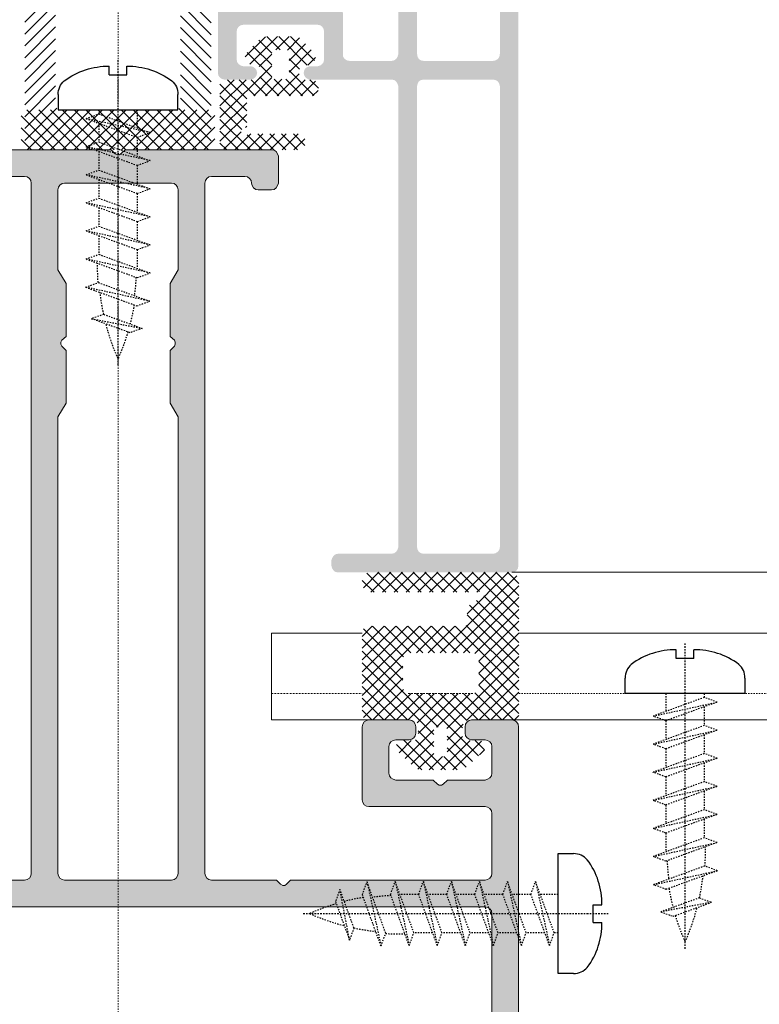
# Model space of a CAD drawing. Header units: millimetres. Extents: x -158258 to 126254, y -16359 to 60195.
# Tile 132 of 173: x -137671 to -137616, y 20852 to 20926. Entities that reach past the tile are written whole.
import ezdxf

# ---------------------------------------------------------------- set-up
doc = ezdxf.new("R2010")
doc.units = ezdxf.units.MM
doc.header["$LTSCALE"] = 0.1
doc.header["$MEASUREMENT"] = 0
doc.linetypes.add('CENTER', pattern=[2, 1.25, -0.25, 0.25, -0.25])
doc.linetypes.add('HIDDEN', pattern=[0.375, 0.25, -0.125])
for name, color, linetype, lineweight in [('01. Aluminium (Main Structure)', 6, 'Continuous', 5), ('2_Centerline', 1, 'CENTER', 15), ('3_Hatch', 8, 'Continuous', 0)]:
    doc.layers.add(name, color=color, linetype=linetype, lineweight=lineweight)
doc.layers.add('CENTER LINE', color=8, linetype='CENTER')
doc.layers.add('HARDWARES', color=7, linetype='Continuous')
pattern_1 = [(45, (-26191.75418318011, -14950.54475466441), (-0.4419417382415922, 0.4419417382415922), []), (135, (-26191.75418318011, -14950.54475466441), (-0.4419417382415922, -0.4419417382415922), [])]

# ---------------------------------------------------------------- blocks, each defined once
blk = doc.blocks.new('A$C23054C9A')
at = {"layer": '3_Hatch'}
h = blk.add_hatch(color=256, dxfattribs=at)
h.dxf.hatch_style = 1
h.paths.add_polyline_path([(10.36235835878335, 60.5273725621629), (10.36235835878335, 25.99274578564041), (10.32502586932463, 25.82786062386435), (10.21613944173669, 25.645346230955), (10.03258803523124, 25.53542278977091), (9.850073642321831, 25.51675654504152), (4.654635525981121, 25.51675654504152), (4.453454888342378, 25.53542278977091), (4.289606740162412, 25.645346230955), (4.197312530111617, 25.82786062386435), (4.16101705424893, 25.99274578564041), (4.16101705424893, 60.5273725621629), (4.197312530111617, 60.71092396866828), (4.289606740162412, 60.87477211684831), (4.453454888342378, 60.98469555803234), (4.654635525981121, 61.02202804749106), (9.850073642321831, 61.02202804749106), (10.03258803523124, 60.98469555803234), (10.21613944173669, 60.87477211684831), (10.32502586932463, 60.71092396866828)], flags=16)
h.paths.add_polyline_path([(4.16101705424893, 5.890237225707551), (4.106055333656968, 6.091417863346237), (3.996131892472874, 6.256303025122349), (3.84991297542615, 6.366226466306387), (3.648732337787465, 6.402521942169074), (3.246371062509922, 6.402521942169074), (3.063856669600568, 6.366226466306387), (2.898971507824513, 6.256303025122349), (2.789048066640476, 6.091417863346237), (2.752752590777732, 5.890237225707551), (2.752752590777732, 1.902919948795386), (2.69779087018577, 1.701739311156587), (2.587867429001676, 1.536854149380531), (2.441648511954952, 1.426930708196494), (2.240467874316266, 1.408264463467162), (-4.454491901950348, 1.408264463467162), (-4.637006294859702, 1.426930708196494), (-4.801891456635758, 1.536854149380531), (-4.911814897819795, 1.701739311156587), (-4.948110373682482, 1.902919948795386), (-4.948110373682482, 19.49896664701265), (-4.911814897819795, 19.70014728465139), (-4.801891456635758, 19.84636620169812), (-4.637006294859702, 19.95628964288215), (-4.454491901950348, 20.01125136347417), (-1.893068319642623, 20.01125136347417), (-1.710553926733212, 20.04754683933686), (-1.545668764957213, 20.15747028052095), (-1.435745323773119, 20.32235544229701), (-1.399449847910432, 20.50486983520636), (-1.399449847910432, 23.59620736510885), (-1.380783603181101, 23.7973880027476), (-1.271897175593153, 23.96227316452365), (-1.088345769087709, 24.07219660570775), (-0.88716513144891, 24.10849208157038), (2.240467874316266, 24.10849208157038), (2.441648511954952, 24.07219660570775), (2.587867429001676, 23.96227316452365), (2.69779087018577, 23.7973880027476), (2.752752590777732, 23.59620736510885), (2.752752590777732, 19.60889008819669), (2.789048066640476, 19.40770945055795), (2.898971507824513, 19.26149053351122), (3.063856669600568, 19.15156709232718), (3.246371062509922, 19.11527161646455), (3.648732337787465, 19.11527161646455), (3.84991297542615, 19.15156709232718), (3.996131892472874, 19.26149053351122), (4.106055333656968, 19.40770945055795), (4.16101705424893, 19.60889008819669), (4.16101705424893, 23.59620736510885), (4.197312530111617, 23.7973880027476), (4.289606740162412, 23.96227316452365), (4.453454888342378, 24.07219660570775), (4.654635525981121, 24.10849208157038), (9.850073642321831, 24.10849208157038), (10.03258803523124, 24.07219660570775), (10.21613944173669, 23.96227316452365), (10.32502586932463, 23.7973880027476), (10.36235835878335, 23.59620736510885), (10.36235835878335, 1.902919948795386), (10.32502586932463, 1.701739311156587), (10.21613944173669, 1.536854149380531), (10.03258803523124, 1.426930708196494), (9.850073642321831, 1.408264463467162), (4.654635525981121, 1.408264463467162), (4.453454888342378, 1.426930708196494), (4.289606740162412, 1.536854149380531), (4.197312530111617, 1.701739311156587), (4.16101705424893, 1.902919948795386)], flags=16)
h.paths.add_polyline_path([(-6.045270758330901, 4.536934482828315), (-6.35637483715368, 4.225830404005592), (-6.35637483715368, 1.902919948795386), (-6.3937073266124, 1.701739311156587), (-6.502593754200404, 1.536854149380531), (-6.667478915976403, 1.426930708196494), (-6.868659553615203, 1.408264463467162), (-9.246531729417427, 1.408264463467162), (-9.447712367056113, 1.426930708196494), (-9.593931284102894, 1.536854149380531), (-9.70385472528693, 1.701739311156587), (-9.75881644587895, 1.902919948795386), (-9.75881644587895, 2.506461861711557), (-9.795111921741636, 2.688976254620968), (-9.905035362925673, 2.853861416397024), (-10.06992052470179, 2.963784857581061), (-10.25243491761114, 3.000080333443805), (-10.45361555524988, 2.963784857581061), (-10.61850071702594, 2.853861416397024), (-10.72842415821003, 2.688976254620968), (-10.76471963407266, 2.506461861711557), (-10.76471963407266, 0.493618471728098), (-10.72842415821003, 0.3111040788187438), (-10.61850071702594, 0.1462189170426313), (-10.45361555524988, 0.03629547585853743), (-10.25243491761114, -4.035882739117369e-12), (10.25243491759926, -4.035882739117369e-12), (10.453615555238, -0.05496172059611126), (10.59983447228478, -0.1648851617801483), (10.70975791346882, -0.3111040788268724), (10.76471963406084, -0.512284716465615), (10.76471963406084, -1.518187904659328), (10.80101510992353, -1.700702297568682), (10.89227230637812, -1.865587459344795), (11.05715746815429, -1.975510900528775), (11.25833810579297, -1.99314013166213), (11.44085249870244, -1.975510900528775), (11.6057376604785, -1.865587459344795), (11.71566110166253, -1.700702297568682), (11.75195657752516, -1.518187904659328), (11.75195657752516, 61.91800779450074), (11.71566110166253, 62.11918843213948), (11.6057376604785, 62.28407359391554), (11.44085249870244, 62.39296002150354), (11.25833810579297, 62.41162626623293), (-1.746849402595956, 62.41162626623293), (-1.948030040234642, 62.39296002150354), (-2.094248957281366, 62.28407359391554), (-2.20417239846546, 62.11918843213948), (-2.259134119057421, 61.91800779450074), (-2.259134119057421, 61.5156465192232), (-2.20417239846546, 61.3507613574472), (-2.094248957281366, 61.16824696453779), (-1.948030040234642, 61.05832352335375), (-1.746849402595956, 61.02202804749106), (2.240467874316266, 61.02202804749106), (2.441648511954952, 60.98469555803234), (2.587867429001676, 60.87477211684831), (2.69779087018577, 60.71092396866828), (2.752752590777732, 60.5273725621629), (2.752752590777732, 25.99274578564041), (2.69779087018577, 25.82786062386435), (2.587867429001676, 25.645346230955), (2.441648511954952, 25.53542278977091), (2.240467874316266, 25.51675654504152), (-3.832283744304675, 25.51675654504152), (-3.997168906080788, 25.48046106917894), (-4.088426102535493, 25.42549934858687), (-4.179683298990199, 25.37053762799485), (-4.23464501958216, 25.29794667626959), (-4.289606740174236, 25.22431871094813), (-4.308272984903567, 25.13306151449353), (-4.325902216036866, 25.05943354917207), (-4.325902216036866, 24.96817635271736), (-4.308272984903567, 24.87691915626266), (-4.289606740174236, 24.78566195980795), (-4.23464501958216, 24.7120339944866), (-4.179683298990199, 24.63944304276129), (-4.088426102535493, 24.58448132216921), (-3.997168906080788, 24.54818584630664), (-3.88724546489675, 24.51085335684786), (-3.302369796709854, 24.51085335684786), (-3.101189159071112, 24.4558916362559), (-2.953933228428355, 24.34700520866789), (-2.84504680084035, 24.19974927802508), (-2.807714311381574, 23.99856864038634), (-2.807714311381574, 21.9141713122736), (-2.84504680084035, 21.71299067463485), (-2.953933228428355, 21.5481055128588), (-3.101189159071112, 21.43818207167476), (-3.302369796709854, 21.40188659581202), (-8.86283669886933, 21.40188659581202), (-9.045351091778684, 21.43818207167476), (-9.21023625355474, 21.5481055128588), (-9.320159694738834, 21.71299067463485), (-9.356455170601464, 21.9141713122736), (-9.356455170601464, 23.99856864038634), (-9.320159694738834, 24.19974927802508), (-9.21023625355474, 24.34700520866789), (-9.045351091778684, 24.4558916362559), (-8.86283669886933, 24.51085335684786), (-8.331885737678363, 24.51085335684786), (-8.130705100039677, 24.54818584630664), (-7.984486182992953, 24.65707227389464), (-7.874562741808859, 24.80432820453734), (-7.819601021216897, 25.00550884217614), (-7.874562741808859, 25.20668947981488), (-7.984486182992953, 25.35290839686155), (-8.130705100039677, 25.46283183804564), (-8.331885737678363, 25.51675654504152), (-10.25243491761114, 25.51675654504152), (-10.45361555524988, 25.46283183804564), (-10.61850071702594, 25.35290839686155), (-10.72842415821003, 25.20668947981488), (-10.76471963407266, 25.00550884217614), (-10.76471963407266, 17.9081877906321), (-10.72842415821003, 17.70700715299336), (-10.61850071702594, 17.54212199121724), (-10.45361555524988, 17.43219855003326), (-10.25243491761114, 17.39590307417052), (-9.868739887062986, 17.39590307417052), (-9.667559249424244, 17.43219855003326), (-9.48504485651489, 17.54212199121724), (-9.41141689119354, 17.70700715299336), (-9.356455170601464, 17.9081877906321), (-9.356455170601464, 19.49896664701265), (-9.320159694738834, 19.70014728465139), (-9.21023625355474, 19.84636620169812), (-9.045351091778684, 19.95628964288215), (-8.86283669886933, 20.01125136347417), (-6.868659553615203, 20.01125136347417), (-6.667478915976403, 19.95628964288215), (-6.502593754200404, 19.84636620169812), (-6.3937073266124, 19.70014728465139), (-6.35637483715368, 19.49896664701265), (-6.35637483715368, 10.24362030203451), (-6.3937073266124, 10.06110590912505), (-6.502593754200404, 9.896220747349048), (-6.667478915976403, 9.786297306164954), (-6.868659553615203, 9.731335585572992), (-8.86283669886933, 9.731335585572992), (-9.045351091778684, 9.786297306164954), (-9.21023625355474, 9.896220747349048), (-9.320159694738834, 10.06110590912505), (-9.356455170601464, 10.24362030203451), (-9.356455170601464, 11.30448521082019), (-9.41141689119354, 11.4869996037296), (-9.48504485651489, 11.65188476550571), (-9.667559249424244, 11.76180820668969), (-9.868739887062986, 11.79810368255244), (-10.25243491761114, 11.79810368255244), (-10.45361555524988, 11.76180820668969), (-10.61850071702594, 11.65188476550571), (-10.72842415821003, 11.4869996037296), (-10.76471963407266, 11.30448521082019), (-10.76471963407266, 6.987397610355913), (-10.74709040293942, 6.859844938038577), (-10.70975791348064, 6.768587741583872), (-10.65479619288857, 6.694959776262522), (-10.59983447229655, 6.639998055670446), (-10.54590976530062, 6.585036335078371), (-10.47228179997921, 6.548740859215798), (-10.39865383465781, 6.512445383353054), (-10.32606288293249, 6.493779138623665), (-10.25243491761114, 6.493779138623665), (-10.16117772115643, 6.493779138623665), (-10.08858676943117, 6.530074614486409), (-10.01495880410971, 6.567407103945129), (-9.941330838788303, 6.603702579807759), (-9.887406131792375, 6.676293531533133), (-9.8324444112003, 6.74992149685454), (-9.75881644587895, 6.987397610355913), (-9.75881644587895, 7.590939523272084), (-9.70385472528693, 7.792120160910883), (-9.593931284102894, 7.957005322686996), (-9.447712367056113, 8.066928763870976), (-9.246531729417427, 8.085595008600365), (-6.868659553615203, 8.085595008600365), (-6.667478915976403, 8.066928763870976), (-6.502593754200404, 7.957005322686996), (-6.3937073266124, 7.792120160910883), (-6.35637483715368, 7.590939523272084), (-6.35637483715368, 5.268029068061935), (-6.045270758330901, 4.956924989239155), (-5.954013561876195, 4.829372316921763), (-5.954013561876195, 4.664487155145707)])
blk = doc.blocks.new('A$C768C5112')
at = {"layer": '3_Hatch'}
h = blk.add_hatch(color=256, dxfattribs=at)
h.dxf.hatch_style = 1
h.paths.add_polyline_path([(-4.223506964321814, -41.98522546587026), (-3.912497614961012, -41.67421611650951), (-3.912497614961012, -37.70677351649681), (-4.498231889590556, -36.68251605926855), (-4.498231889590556, -2.487038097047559), (-4.461947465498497, -2.304579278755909), (-4.352057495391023, -2.139744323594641), (-4.205883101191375, -2.029854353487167), (-4.004763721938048, -1.993569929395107), (4.004763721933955, -1.993569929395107), (4.188259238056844, -2.029854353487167), (4.35205749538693, -2.139744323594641), (4.461947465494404, -2.304579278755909), (4.516892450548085, -2.487038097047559), (4.516892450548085, -36.68251605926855), (3.894873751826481, -37.70677351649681), (3.894873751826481, -41.67421611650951), (4.205883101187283, -41.98522546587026), (4.297112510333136, -42.13139986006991), (4.297112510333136, -42.27757425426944), (4.205883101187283, -42.42374864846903), (3.894873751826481, -42.71713413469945), (3.894873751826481, -46.6845767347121), (4.516892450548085, -47.70883419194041), (4.516892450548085, -53.70716784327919), (4.461947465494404, -53.8896266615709), (4.35205749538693, -54.05446161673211), (4.188259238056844, -54.16435158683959), (4.004763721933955, -54.2006360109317), (-4.004763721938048, -54.2006360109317), (-4.205883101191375, -54.16435158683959), (-4.352057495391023, -54.05446161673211), (-4.461947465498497, -53.8896266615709), (-4.498231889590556, -53.70716784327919), (-4.498231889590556, -47.70883419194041), (-3.912497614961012, -46.6845767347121), (-3.912497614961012, -42.71713413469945), (-4.223506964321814, -42.42374864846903), (-4.278451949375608, -42.27757425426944), (-4.278451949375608, -42.13139986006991)], flags=16)
h.paths.add_polyline_path([(10.03938179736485, -54.01714049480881), (9.984436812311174, -54.2006360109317), (9.965776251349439, -54.38309482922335), (9.856922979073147, -54.54792978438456), (9.692088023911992, -54.65781975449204), (9.509629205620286, -54.69410417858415), (7.003930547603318, -54.69410417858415), (6.821471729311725, -54.65781975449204), (6.637976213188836, -54.54792978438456), (6.528086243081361, -54.38309482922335), (6.510462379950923, -54.2006360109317), (6.510462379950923, -2.487038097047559), (6.528086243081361, -2.304579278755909), (6.637976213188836, -2.139744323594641), (6.821471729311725, -2.029854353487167), (7.003930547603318, -1.993569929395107), (11.88677733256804, -1.993569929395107), (12.17912612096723, -1.682560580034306), (12.32530051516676, -1.591331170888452), (12.47147490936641, -1.591331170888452), (12.59898874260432, -1.682560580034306), (12.92865865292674, -1.993569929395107), (27.50255676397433, -1.993569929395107), (27.68605228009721, -2.029854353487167), (27.86851109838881, -2.139744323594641), (27.95974050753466, -2.304579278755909), (27.99602493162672, -2.487038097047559), (27.99602493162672, -6.985269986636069), (27.95974050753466, -7.186389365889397), (27.86851109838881, -7.351224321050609), (27.68605228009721, -7.461114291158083), (27.50255676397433, -7.497398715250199), (18.81710233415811, -7.497398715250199), (18.61598295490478, -7.533683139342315), (18.45114799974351, -7.64357310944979), (18.34125802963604, -7.808408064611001), (18.30497360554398, -8.009527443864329), (18.30497360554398, -13.47707180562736), (18.34125802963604, -13.67819118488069), (18.45114799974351, -13.86065000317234), (18.61598295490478, -13.95291611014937), (18.81710233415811, -13.98920053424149), (21.79760859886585, -13.98920053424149), (21.99872797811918, -13.95291611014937), (22.16356293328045, -13.86065000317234), (22.27241620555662, -13.67819118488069), (22.29107676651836, -13.47707180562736), (22.29107676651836, -13.00122750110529), (22.27241620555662, -12.80010812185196), (22.16356293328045, -12.65393372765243), (21.99872797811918, -12.5440437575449), (21.79760859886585, -12.49013547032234), (20.80963556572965, -12.49013547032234), (20.60851618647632, -12.4528143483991), (20.46234179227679, -12.34292437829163), (20.35245182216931, -12.19674998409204), (20.29750683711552, -11.99563060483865), (20.29750683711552, -10.00309737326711), (20.35245182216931, -9.801977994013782), (20.46234179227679, -9.655803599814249), (20.60851618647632, -9.545913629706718), (20.80963556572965, -9.49096864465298), (23.64396743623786, -9.49096864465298), (23.93735292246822, -9.179959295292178), (24.08352731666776, -9.106353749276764), (24.2297017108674, -9.106353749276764), (24.35721554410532, -9.179959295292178), (24.68688545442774, -9.49096864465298), (27.50255676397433, -9.49096864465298), (27.68605228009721, -9.545913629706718), (27.86851109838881, -9.655803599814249), (27.95974050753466, -9.801977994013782), (27.99602493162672, -10.00309737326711), (27.99602493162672, -11.99563060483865), (27.95974050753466, -12.19674998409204), (27.86851109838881, -12.34292437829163), (27.68605228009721, -12.4528143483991), (27.50255676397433, -12.49013547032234), (26.51562042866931, -12.49013547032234), (26.31450104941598, -12.5440437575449), (26.16832665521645, -12.65393372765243), (26.05843668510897, -12.80010812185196), (26.00349170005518, -13.00122750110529), (26.00349170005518, -13.47707180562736), (26.05843668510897, -13.67819118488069), (26.16832665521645, -13.86065000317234), (26.31450104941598, -13.95291611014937), (26.51562042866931, -13.98920053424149), (29.51375055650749, -13.98920053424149), (29.69724607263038, -13.95291611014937), (29.86208102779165, -13.86065000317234), (29.97093430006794, -13.67819118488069), (29.98959486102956, -13.47707180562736), (29.97093430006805, 81.00442663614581), (29.86208102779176, 81.1879221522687), (29.77966355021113, 81.24286713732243), (29.69724607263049, 81.29781212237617), (29.60549831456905, 81.3066240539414), (29.5137505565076, 81.31543598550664), (-29.51375055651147, 81.31543598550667), (-29.7148699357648, 81.2978121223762), (-29.86104432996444, 81.18792215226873), (-29.97093430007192, 81.00442663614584), (-30.00721872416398, 80.84062837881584), (-30.00721872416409, -13.47707180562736), (-29.97093430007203, -13.67819118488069), (-29.86104432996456, -13.86065000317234), (-29.71486993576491, -13.95291611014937), (-29.51375055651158, -13.98920053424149), (-26.4959231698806, -13.98920053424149), (-26.31346435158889, -13.95291611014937), (-26.14862939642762, -13.86065000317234), (-26.03873942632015, -13.67819118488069), (-26.00245500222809, -13.47707180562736), (-26.00245500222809, -13.00122750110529), (-26.03873942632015, -12.80010812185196), (-26.14862939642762, -12.65393372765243), (-26.31346435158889, -12.5440437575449), (-26.4959231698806, -12.49013547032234), (-27.52018062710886, -12.49013547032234), (-27.68501558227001, -12.4528143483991), (-27.86747440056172, -12.34292437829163), (-27.97736437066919, -12.19674998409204), (-28.01364879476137, -11.99563060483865), (-28.01364879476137, -10.00309737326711), (-27.97736437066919, -9.801977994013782), (-27.86747440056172, -9.655803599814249), (-27.68501558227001, -9.545913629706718), (-27.52018062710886, -9.49096864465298), (-24.68584875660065, -9.49096864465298), (-24.37483940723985, -9.179959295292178), (-24.24732557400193, -9.106353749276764), (-24.06383005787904, -9.106353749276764), (-23.93631622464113, -9.179959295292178), (-23.62530687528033, -9.49096864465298), (-20.80963556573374, -9.49096864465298), (-20.60851618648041, -9.545913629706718), (-20.44368123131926, -9.655803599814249), (-20.33379126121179, -9.801977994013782), (-20.29750683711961, -10.00309737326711), (-20.29750683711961, -11.99563060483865), (-20.33379126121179, -12.19674998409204), (-20.44368123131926, -12.34292437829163), (-20.60851618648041, -12.4528143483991), (-20.80963556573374, -12.49013547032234), (-21.81523246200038, -12.49013547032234), (-22.01635184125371, -12.5440437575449), (-22.16252623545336, -12.65393372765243), (-22.27241620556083, -12.80010812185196), (-22.30870062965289, -13.00122750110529), (-22.30870062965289, -13.47707180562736), (-22.27241620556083, -13.67819118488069), (-22.16252623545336, -13.86065000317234), (-22.01635184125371, -13.95291611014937), (-21.81523246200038, -13.98920053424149), (-18.79740507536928, -13.98920053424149), (-18.61494625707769, -13.95291611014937), (-18.45011130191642, -13.86065000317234), (-18.34125802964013, -13.67819118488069), (-18.30393690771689, -13.47707180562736), (-18.30393690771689, -8.009527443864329), (-18.34125802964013, -7.808408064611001), (-18.45011130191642, -7.64357310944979), (-18.61494625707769, -7.533683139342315), (-18.79740507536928, -7.497398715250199), (-27.52018062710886, -7.497398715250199), (-27.68501558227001, -7.461114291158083), (-27.86747440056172, -7.351224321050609), (-27.97736437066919, -7.186389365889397), (-28.01364879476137, -6.985269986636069), (-28.01364879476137, -2.487038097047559), (-27.97736437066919, -2.304579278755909), (-27.86747440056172, -2.139744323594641), (-27.68501558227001, -2.029854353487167), (-27.52018062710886, -1.993569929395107), (-12.92762195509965, -1.993569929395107), (-12.61764930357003, -1.682560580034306), (-12.48909877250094, -1.591331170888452), (-12.3429243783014, -1.591331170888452), (-12.17808942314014, -1.682560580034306), (-11.86708007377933, -1.993569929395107), (-7.002893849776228, -1.993569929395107), (-6.801774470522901, -2.029854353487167), (-6.655600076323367, -2.139744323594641), (-6.545710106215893, -2.304579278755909), (-6.509425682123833, -2.487038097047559), (-6.509425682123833, -54.2006360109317), (-6.545710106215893, -54.38309482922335), (-6.655600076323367, -54.54792978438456), (-6.801774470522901, -54.65781975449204), (-7.002893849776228, -54.69410417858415), (-9.508592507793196, -54.69410417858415), (-9.709711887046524, -54.65781975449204), (-9.855886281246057, -54.54792978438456), (-9.965776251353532, -54.38309482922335), (-10.0020606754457, -54.2006360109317), (-10.03834509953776, -54.01714049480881), (-10.14823506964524, -53.83468167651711), (-10.31307002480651, -53.72479170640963), (-10.4955288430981, -53.70716784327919), (-11.50216243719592, -53.70716784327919), (-11.70328181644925, -53.72479170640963), (-11.8494562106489, -53.83468167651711), (-11.95934618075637, -54.01714049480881), (-12.01325446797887, -54.2006360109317), (-12.01325446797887, -56.21182980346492), (-11.95934618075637, -56.39532531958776), (-11.8494562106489, -56.55912357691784), (-11.70328181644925, -56.66901354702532), (-11.50216243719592, -56.68767410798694), (-0.5297525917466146, -56.68767410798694), (-0.201119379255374, -56.39532531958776), (-0.07256884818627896, -56.3217197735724), (0.07360554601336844, -56.3217197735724), (0.2197799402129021, -56.39532531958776), (0.5121287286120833, -56.68767410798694), (11.50216243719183, -56.68767410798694), (11.68565795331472, -56.66901354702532), (11.8494562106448, -56.55912357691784), (11.95934618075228, -56.39532531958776), (12.01429116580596, -56.21182980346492), (12.01429116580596, -54.2006360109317), (11.95934618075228, -54.01714049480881), (11.8494562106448, -53.83468167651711), (11.68565795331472, -53.72479170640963), (11.50216243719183, -53.70716784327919), (10.4965655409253, -53.70716784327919), (10.29544616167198, -53.72479170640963), (10.14927176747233, -53.83468167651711)])
h.paths.add_polyline_path([(27.99602493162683, 77.82280099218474), (27.95974050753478, 78.0062965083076), (27.86851109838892, 78.1887553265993), (27.68605228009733, 78.29864529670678), (27.50255676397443, 78.33492972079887), (-27.52018062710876, 78.3349297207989), (-27.6850155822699, 78.29864529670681), (-27.8674744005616, 78.18875532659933), (-27.97736437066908, 78.00629650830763), (-28.01364879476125, 77.82280099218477), (-28.01364879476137, 0.5121287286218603), (-27.97736437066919, 0.3110093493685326), (-27.86747440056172, 0.1648349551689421), (-27.68501558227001, 0.05494498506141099), (-27.52018062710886, 7.73070496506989e-12), (27.50255676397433, 7.73070496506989e-12), (27.68605228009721, 0.05494498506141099), (27.86851109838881, 0.1648349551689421), (27.95974050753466, 0.3110093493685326), (27.99602493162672, 0.5121287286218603)], flags=16)
at = {"layer": '01. Aluminium (Main Structure)', "linetype": 'ByBlock'}
for p, q in [((-30.00721872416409, -13.47707180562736), (-30.00721872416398, 80.84062837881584)), ((-28.01364879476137, 0.5121287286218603), (-28.01364879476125, 77.82280099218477)), ((-27.97736437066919, 0.3110093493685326), (-28.01364879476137, 0.5121287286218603)), ((-27.86747440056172, 0.1648349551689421), (-27.97736437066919, 0.3110093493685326)), ((-27.68501558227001, 0.05494498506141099), (-27.86747440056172, 0.1648349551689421)), ((-27.52018062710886, 7.73070496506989e-12), (-27.68501558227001, 0.05494498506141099)), ((27.50255676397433, 7.73070496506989e-12), (-27.52018062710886, 7.73070496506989e-12)), ((-27.97736437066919, -2.304579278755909), (-27.86747440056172, -2.139744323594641)), ((-27.86747440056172, -2.139744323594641), (-27.68501558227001, -2.029854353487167)), ((-27.68501558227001, -2.029854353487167), (-27.52018062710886, -1.993569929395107)), ((-27.52018062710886, -1.993569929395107), (-12.92762195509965, -1.993569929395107)), ((-12.92762195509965, -1.993569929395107), (-12.61764930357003, -1.682560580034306)), ((-12.61764930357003, -1.682560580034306), (-12.48909877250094, -1.591331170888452)), ((-12.48909877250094, -1.591331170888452), (-12.3429243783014, -1.591331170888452)), ((-12.3429243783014, -1.591331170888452), (-12.17808942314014, -1.682560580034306)), ((-12.17808942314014, -1.682560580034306), (-11.86708007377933, -1.993569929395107)), ((-11.86708007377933, -1.993569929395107), (-7.002893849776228, -1.993569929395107)), ((-7.002893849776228, -1.993569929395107), (-6.801774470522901, -2.029854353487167)), ((-6.801774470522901, -2.029854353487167), (-6.655600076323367, -2.139744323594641)), ((-6.655600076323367, -2.139744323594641), (-6.545710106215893, -2.304579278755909)), ((-4.461947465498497, -2.304579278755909), (-4.352057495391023, -2.139744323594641)), ((-4.352057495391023, -2.139744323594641), (-4.205883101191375, -2.029854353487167)), ((-4.205883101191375, -2.029854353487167), (-4.004763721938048, -1.993569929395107)), ((-4.004763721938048, -1.993569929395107), (4.004763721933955, -1.993569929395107)), ((4.004763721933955, -1.993569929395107), (4.188259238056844, -2.029854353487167)), ((4.188259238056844, -2.029854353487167), (4.35205749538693, -2.139744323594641)), ((4.35205749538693, -2.139744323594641), (4.461947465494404, -2.304579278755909)), ((6.528086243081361, -2.304579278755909), (6.637976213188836, -2.139744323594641)), ((6.637976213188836, -2.139744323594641), (6.821471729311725, -2.029854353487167)), ((6.821471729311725, -2.029854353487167), (7.003930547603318, -1.993569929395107)), ((7.003930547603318, -1.993569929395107), (11.88677733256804, -1.993569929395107)), ((-28.01364879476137, -2.487038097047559), (-27.97736437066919, -2.304579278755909)), ((-28.01364879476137, -6.985269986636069), (-28.01364879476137, -2.487038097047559)), ((-6.545710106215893, -2.304579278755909), (-6.509425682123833, -2.487038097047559)), ((-6.509425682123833, -2.487038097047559), (-6.509425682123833, -54.2006360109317)), ((-4.498231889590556, -2.487038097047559), (-4.461947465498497, -2.304579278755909)), ((-4.498231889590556, -36.68251605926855), (-4.498231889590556, -2.487038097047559)), ((4.461947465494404, -2.304579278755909), (4.516892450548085, -2.487038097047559)), ((4.516892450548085, -2.487038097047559), (4.516892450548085, -36.68251605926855)), ((6.510462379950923, -2.487038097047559), (6.528086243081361, -2.304579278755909)), ((6.510462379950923, -54.2006360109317), (6.510462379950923, -2.487038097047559)), ((-27.97736437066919, -7.186389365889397), (-28.01364879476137, -6.985269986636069)), ((-27.86747440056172, -7.351224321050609), (-27.97736437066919, -7.186389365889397)), ((-27.68501558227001, -7.461114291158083), (-27.86747440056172, -7.351224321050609)), ((-27.52018062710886, -7.497398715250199), (-27.68501558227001, -7.461114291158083)), ((-18.79740507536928, -7.497398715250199), (-27.52018062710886, -7.497398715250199)), ((-18.79740507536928, -7.497398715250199), (-18.61494625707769, -7.533683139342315)), ((-18.61494625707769, -7.533683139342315), (-18.45011130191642, -7.64357310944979)), ((-18.45011130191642, -7.64357310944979), (-18.34125802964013, -7.808408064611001)), ((-18.34125802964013, -7.808408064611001), (-18.30393690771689, -8.009527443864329)), ((-18.30393690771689, -8.009527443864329), (-18.30393690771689, -13.47707180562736)), ((-27.86747440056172, -9.655803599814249), (-27.68501558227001, -9.545913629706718)), ((-27.68501558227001, -9.545913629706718), (-27.52018062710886, -9.49096864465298)), ((-27.52018062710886, -9.49096864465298), (-24.68584875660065, -9.49096864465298)), ((-24.68584875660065, -9.49096864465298), (-24.37483940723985, -9.179959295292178)), ((-24.37483940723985, -9.179959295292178), (-24.24732557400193, -9.106353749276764)), ((-24.24732557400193, -9.106353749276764), (-24.06383005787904, -9.106353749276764)), ((-24.06383005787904, -9.106353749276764), (-23.93631622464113, -9.179959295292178)), ((-23.93631622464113, -9.179959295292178), (-23.62530687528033, -9.49096864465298)), ((-23.62530687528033, -9.49096864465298), (-20.80963556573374, -9.49096864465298)), ((-20.80963556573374, -9.49096864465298), (-20.60851618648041, -9.545913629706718)), ((-20.60851618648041, -9.545913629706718), (-20.44368123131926, -9.655803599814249)), ((-28.01364879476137, -10.00309737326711), (-27.97736437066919, -9.801977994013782)), ((-28.01364879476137, -11.99563060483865), (-28.01364879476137, -10.00309737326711)), ((-27.97736437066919, -9.801977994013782), (-27.86747440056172, -9.655803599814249)), ((-20.44368123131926, -9.655803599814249), (-20.33379126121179, -9.801977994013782)), ((-20.33379126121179, -9.801977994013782), (-20.29750683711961, -10.00309737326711)), ((-20.29750683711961, -10.00309737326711), (-20.29750683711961, -11.99563060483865)), ((-27.97736437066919, -12.19674998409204), (-28.01364879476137, -11.99563060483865)), ((-27.86747440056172, -12.34292437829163), (-27.97736437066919, -12.19674998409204)), ((-27.68501558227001, -12.4528143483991), (-27.86747440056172, -12.34292437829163)), ((-27.52018062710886, -12.49013547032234), (-27.68501558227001, -12.4528143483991)), ((-26.4959231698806, -12.49013547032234), (-27.52018062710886, -12.49013547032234)), ((-26.4959231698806, -12.49013547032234), (-26.31346435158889, -12.5440437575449)), ((-22.01635184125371, -12.5440437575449), (-21.81523246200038, -12.49013547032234)), ((-20.80963556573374, -12.49013547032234), (-21.81523246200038, -12.49013547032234)), ((-20.60851618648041, -12.4528143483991), (-20.80963556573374, -12.49013547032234)), ((-20.44368123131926, -12.34292437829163), (-20.60851618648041, -12.4528143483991)), ((-20.33379126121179, -12.19674998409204), (-20.44368123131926, -12.34292437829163)), ((-20.29750683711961, -11.99563060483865), (-20.33379126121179, -12.19674998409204)), ((-26.31346435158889, -12.5440437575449), (-26.14862939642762, -12.65393372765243)), ((-26.14862939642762, -12.65393372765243), (-26.03873942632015, -12.80010812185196)), ((-26.03873942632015, -12.80010812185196), (-26.00245500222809, -13.00122750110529)), ((-26.00245500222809, -13.00122750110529), (-26.00245500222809, -13.47707180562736)), ((-22.30870062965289, -13.00122750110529), (-22.27241620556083, -12.80010812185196)), ((-22.30870062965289, -13.00122750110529), (-22.30870062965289, -13.47707180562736)), ((-22.27241620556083, -12.80010812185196), (-22.16252623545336, -12.65393372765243)), ((-22.16252623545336, -12.65393372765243), (-22.01635184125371, -12.5440437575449)), ((-29.97093430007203, -13.67819118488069), (-30.00721872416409, -13.47707180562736)), ((-29.86104432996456, -13.86065000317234), (-29.97093430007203, -13.67819118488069)), ((-29.71486993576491, -13.95291611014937), (-29.86104432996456, -13.86065000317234)), ((-29.51375055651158, -13.98920053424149), (-29.71486993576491, -13.95291611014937)), ((-26.4959231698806, -13.98920053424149), (-29.51375055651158, -13.98920053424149)), ((-26.31346435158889, -13.95291611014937), (-26.4959231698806, -13.98920053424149)), ((-26.14862939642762, -13.86065000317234), (-26.31346435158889, -13.95291611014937)), ((-26.03873942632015, -13.67819118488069), (-26.14862939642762, -13.86065000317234)), ((-26.00245500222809, -13.47707180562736), (-26.03873942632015, -13.67819118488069)), ((-22.27241620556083, -13.67819118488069), (-22.30870062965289, -13.47707180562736)), ((-22.16252623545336, -13.86065000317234), (-22.27241620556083, -13.67819118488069)), ((-22.01635184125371, -13.95291611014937), (-22.16252623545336, -13.86065000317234)), ((-21.81523246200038, -13.98920053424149), (-22.01635184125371, -13.95291611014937)), ((-18.79740507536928, -13.98920053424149), (-21.81523246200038, -13.98920053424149)), ((-18.61494625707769, -13.95291611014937), (-18.79740507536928, -13.98920053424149)), ((-18.45011130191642, -13.86065000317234), (-18.61494625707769, -13.95291611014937)), ((-18.34125802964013, -13.67819118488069), (-18.45011130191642, -13.86065000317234)), ((-18.30393690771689, -13.47707180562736), (-18.34125802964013, -13.67819118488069)), ((-3.912497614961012, -37.70677351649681), (-4.498231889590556, -36.68251605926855)), ((4.516892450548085, -36.68251605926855), (3.894873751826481, -37.70677351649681)), ((-3.912497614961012, -41.67421611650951), (-3.912497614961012, -37.70677351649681)), ((3.894873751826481, -37.70677351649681), (3.894873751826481, -41.67421611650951)), ((-4.278451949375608, -42.13139986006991), (-4.223506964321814, -41.98522546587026)), ((-4.223506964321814, -41.98522546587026), (-3.912497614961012, -41.67421611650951)), ((3.894873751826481, -41.67421611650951), (4.205883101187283, -41.98522546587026)), ((4.205883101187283, -41.98522546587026), (4.297112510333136, -42.13139986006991)), ((-4.278451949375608, -42.27757425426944), (-4.278451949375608, -42.13139986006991)), ((-4.223506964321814, -42.42374864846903), (-4.278451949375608, -42.27757425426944)), ((-3.912497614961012, -42.71713413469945), (-4.223506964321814, -42.42374864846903)), ((-3.912497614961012, -46.6845767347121), (-3.912497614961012, -42.71713413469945)), ((4.205883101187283, -42.42374864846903), (3.894873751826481, -42.71713413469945)), ((3.894873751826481, -42.71713413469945), (3.894873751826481, -46.6845767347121)), ((4.297112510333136, -42.27757425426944), (4.205883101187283, -42.42374864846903)), ((4.297112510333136, -42.13139986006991), (4.297112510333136, -42.27757425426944)), ((-4.498231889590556, -47.70883419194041), (-3.912497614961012, -46.6845767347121)), ((3.894873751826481, -46.6845767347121), (4.516892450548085, -47.70883419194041)), ((-4.498231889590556, -53.70716784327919), (-4.498231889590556, -47.70883419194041)), ((4.516892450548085, -47.70883419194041), (4.516892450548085, -53.70716784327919)), ((-11.95934618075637, -54.01714049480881), (-11.8494562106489, -53.83468167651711)), ((-11.8494562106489, -53.83468167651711), (-11.70328181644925, -53.72479170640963)), ((-11.70328181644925, -53.72479170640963), (-11.50216243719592, -53.70716784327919)), ((-11.50216243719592, -53.70716784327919), (-10.4955288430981, -53.70716784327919)), ((-10.4955288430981, -53.70716784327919), (-10.31307002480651, -53.72479170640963)), ((-10.31307002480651, -53.72479170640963), (-10.14823506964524, -53.83468167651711)), ((-10.14823506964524, -53.83468167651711), (-10.03834509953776, -54.01714049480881)), ((-4.461947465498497, -53.8896266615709), (-4.498231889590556, -53.70716784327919)), ((4.516892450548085, -53.70716784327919), (4.461947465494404, -53.8896266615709)), ((-12.01325446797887, -54.2006360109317), (-11.95934618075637, -54.01714049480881)), ((-12.01325446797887, -56.21182980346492), (-12.01325446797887, -54.2006360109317)), ((-10.03834509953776, -54.01714049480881), (-10.0020606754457, -54.2006360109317)), ((-9.965776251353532, -54.38309482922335), (-10.0020606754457, -54.2006360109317)), ((-9.855886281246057, -54.54792978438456), (-9.965776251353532, -54.38309482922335)), ((-9.709711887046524, -54.65781975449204), (-9.855886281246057, -54.54792978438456)), ((-6.655600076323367, -54.54792978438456), (-6.801774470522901, -54.65781975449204)), ((-6.545710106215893, -54.38309482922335), (-6.655600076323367, -54.54792978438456)), ((-6.509425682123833, -54.2006360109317), (-6.545710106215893, -54.38309482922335)), ((-4.352057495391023, -54.05446161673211), (-4.461947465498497, -53.8896266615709)), ((-4.205883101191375, -54.16435158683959), (-4.352057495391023, -54.05446161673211)), ((-4.004763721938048, -54.2006360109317), (-4.205883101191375, -54.16435158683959)), ((4.004763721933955, -54.2006360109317), (-4.004763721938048, -54.2006360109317)), ((4.188259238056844, -54.16435158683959), (4.004763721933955, -54.2006360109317)), ((4.35205749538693, -54.05446161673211), (4.188259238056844, -54.16435158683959)), ((4.461947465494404, -53.8896266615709), (4.35205749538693, -54.05446161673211)), ((6.528086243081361, -54.38309482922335), (6.510462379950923, -54.2006360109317)), ((6.637976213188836, -54.54792978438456), (6.528086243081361, -54.38309482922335)), ((6.821471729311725, -54.65781975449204), (6.637976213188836, -54.54792978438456)), ((-9.508592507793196, -54.69410417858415), (-9.709711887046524, -54.65781975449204)), ((-7.002893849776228, -54.69410417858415), (-9.508592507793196, -54.69410417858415)), ((-6.801774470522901, -54.65781975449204), (-7.002893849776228, -54.69410417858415)), ((7.003930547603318, -54.69410417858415), (6.821471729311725, -54.65781975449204)), ((9.509629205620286, -54.69410417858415), (7.003930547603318, -54.69410417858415)), ((-11.95934618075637, -56.39532531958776), (-12.01325446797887, -56.21182980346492)), ((-11.8494562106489, -56.55912357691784), (-11.95934618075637, -56.39532531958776)), ((-11.70328181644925, -56.66901354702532), (-11.8494562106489, -56.55912357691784)), ((-11.50216243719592, -56.68767410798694), (-11.70328181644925, -56.66901354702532)), ((-11.50216243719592, -56.68767410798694), (-0.5297525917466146, -56.68767410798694)), ((-0.5297525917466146, -56.68767410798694), (-0.201119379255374, -56.39532531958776)), ((-0.201119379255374, -56.39532531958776), (-0.07256884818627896, -56.3217197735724)), ((-0.07256884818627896, -56.3217197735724), (0.07360554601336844, -56.3217197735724)), ((0.07360554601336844, -56.3217197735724), (0.2197799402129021, -56.39532531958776)), ((0.2197799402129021, -56.39532531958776), (0.5121287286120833, -56.68767410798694)), ((0.5121287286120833, -56.68767410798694), (11.50216243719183, -56.68767410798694))]:
    blk.add_line(p, q, dxfattribs=at)
blk = doc.blocks.new('A$C096C0FB7')
at = {"layer": '3_Hatch'}
h = blk.add_hatch(dxfattribs=at)
h.set_pattern_fill('ANSI31', color=256, scale=5)
h.set_pattern_definition([(45, (-26191.75418318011, -15010.31870583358), (-0.4419417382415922, 0.4419417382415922), [])])
h.paths.add_polyline_path([(9.477403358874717, -15.45374932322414), (9.495029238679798, -15.59994044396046), (9.495029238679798, -17.31898213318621), (9.513691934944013, -17.46517325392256), (9.60493178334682, -17.57507579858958), (9.733497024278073, -17.66631564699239), (9.897314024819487, -17.70364103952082), (11.48882728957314, -17.70364103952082), (11.65368110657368, -17.66631564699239), (11.7812095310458, -17.57507579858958), (11.87244937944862, -17.46517325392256), (11.89111207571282, -17.31898213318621), (11.89111207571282, -8.486342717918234), (11.87244937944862, -8.339114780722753), (11.7812095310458, -8.211586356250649), (11.65368110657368, -8.120346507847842), (11.48882728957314, -8.101683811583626), (9.897314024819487, -8.101683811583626), (9.733497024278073, -8.120346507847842), (9.60493178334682, -8.211586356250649), (9.513691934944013, -8.339114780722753), (9.495029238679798, -8.486342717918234), (9.495029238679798, -10.20538440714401), (9.477403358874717, -10.35157552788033), (9.385126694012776, -10.49776664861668), (9.257598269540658, -10.57034380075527), (9.111407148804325, -10.6076691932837), (7.392365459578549, -10.6076691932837), (7.246174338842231, -10.57034380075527), (7.099983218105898, -10.49776664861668), (7.026369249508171, -10.35157552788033), (6.990080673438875, -10.20538440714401), (6.990080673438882, 2.614851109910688), (6.971417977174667, 2.761042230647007), (6.880178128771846, 2.889607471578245), (6.751612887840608, 2.980847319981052), (6.605421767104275, 2.999510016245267), (-6.873192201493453, 2.999510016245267), (-7.019383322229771, 2.980847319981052), (-7.146911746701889, 2.889607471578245), (-7.22052571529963, 2.761042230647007), (-7.256814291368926, 2.614851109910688), (-7.256814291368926, 0.4209474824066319), (-7.22052571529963, 0.2560936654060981), (-7.146911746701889, 0.1275284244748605), (-7.019383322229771, 0.03628857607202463), (-6.873192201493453, 2.700062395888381e-12), (4.301615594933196, 2.700062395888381e-12), (4.447806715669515, -0.01866269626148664), (4.575335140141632, -0.1099025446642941), (4.667611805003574, -0.237430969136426), (4.685237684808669, -0.4022847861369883), (4.685237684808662, -12.71033297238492), (4.703900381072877, -12.83889821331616), (4.721526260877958, -13.09499187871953), (4.77647753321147, -13.33242284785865), (4.850091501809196, -13.56985381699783), (4.941331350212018, -13.78965890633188), (5.05123389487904, -14.00946399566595), (5.197425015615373, -14.19194369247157), (5.343616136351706, -14.39308608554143), (5.50846995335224, -14.55793990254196), (5.690949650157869, -14.70413102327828), (5.892092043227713, -14.8503221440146), (6.111897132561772, -14.96022468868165), (6.331702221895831, -15.05146453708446), (6.569133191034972, -15.12404168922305), (6.806564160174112, -15.17899296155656), (7.062657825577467, -15.19765565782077), (7.191223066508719, -15.19765565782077), (9.111407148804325, -15.19765565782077), (9.257598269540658, -15.23394423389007), (9.385126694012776, -15.3075582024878)])
blk = doc.blocks.new('*U1030')
at = {"layer": 'CENTER LINE', "linetype": 'CENTER'}
blk.add_line((0, -19.12470507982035), (0, 3.774010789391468), dxfattribs=at)
at = {"layer": 'HARDWARES', "linetype": 'Continuous'}
for p, q in [((-0.6609298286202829, 2.613080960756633), (-0.6609298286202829, 3.274010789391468)), ((0.6609298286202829, 2.613080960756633), (0.6609298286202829, 3.274010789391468)), ((0.6609298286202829, 2.613080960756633), (-0.6609298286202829, 2.613080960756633)), ((-4.488571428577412, 0), (-4.488571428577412, 1.150185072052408)), ((4.488571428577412, 1.150184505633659), (4.488571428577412, 0)), ((4.488571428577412, 0), (-4.488571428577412, 0))]:
    blk.add_line(p, q, dxfattribs=at)
at = {"layer": 'HARDWARES'}
for p, q in [((4.488571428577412, 0.817582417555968), (4.488571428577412, 0)), ((4.488571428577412, 0), (-4.488571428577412, 0))]:
    blk.add_line(p, q, dxfattribs=at)
at = {"layer": 'HARDWARES', "linetype": 'HIDDEN'}
for p, q in [((1.440000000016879, 0), (1.440000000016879, -0.3061200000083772)), ((1.440000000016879, -1.004879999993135), (1.440000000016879, -2.408519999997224)), ((-1.440000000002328, -2.053199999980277), (-1.440000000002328, -3.456749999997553)), ((1.440000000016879, -3.107279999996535), (1.440000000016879, -4.510920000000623)), ((-1.440000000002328, -4.155599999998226), (-1.440000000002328, -5.559150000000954)), ((1.440000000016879, -5.209680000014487), (1.440000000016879, -6.613320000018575)), ((-1.440000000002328, -6.258000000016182), (-1.440000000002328, -7.661550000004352)), ((1.440000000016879, -7.312080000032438), (1.440000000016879, -8.715720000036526)), ((-1.440000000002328, -8.360400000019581), (-1.440000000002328, -9.763950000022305)), ((1.440000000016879, -9.414480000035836), (1.440000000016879, -10.81812000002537)), ((-1.440000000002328, -10.46280000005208), (-1.440000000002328, -11.8663500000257)), ((1.076159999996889, -15.31407514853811), (-1.811639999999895, -16.36515514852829)), ((1.076159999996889, -15.31407514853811), (1.986480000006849, -15.64551514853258)), ((1.986480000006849, -15.64551514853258), (-1.811639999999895, -16.36515514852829)), ((-0.9011999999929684, -16.69647514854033), (1.986480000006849, -15.64551514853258)), ((-1.811639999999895, -16.36515514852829), (-0.9011999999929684, -16.69647514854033))]:
    blk.add_line(p, q, dxfattribs=at)
for points in [[(-1.440000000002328, 1.45519e-11), (-1.440000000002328, -1.354349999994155)], [(2.400000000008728, -0.655559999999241), (1.440000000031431, -0.3061199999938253), (-2.399999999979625, -1.703759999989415), (2.400000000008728, -0.655559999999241), (-1.440000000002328, -2.053200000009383), (-2.399999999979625, -1.703759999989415)], [(2.400000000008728, -2.757960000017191), (1.440000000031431, -2.408519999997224), (-2.399999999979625, -3.806160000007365), (2.400000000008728, -2.757960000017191), (-1.440000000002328, -4.155599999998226), (-2.399999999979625, -3.806160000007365)], [(2.400000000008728, -4.860360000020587), (1.440000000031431, -4.510920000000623), (-2.399999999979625, -5.908560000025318), (2.400000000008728, -4.860360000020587), (-1.440000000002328, -6.258000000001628), (-2.399999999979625, -5.908560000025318)], [(2.400000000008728, -6.962760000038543), (1.440000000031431, -6.613320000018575), (-2.399999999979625, -8.010960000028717), (2.400000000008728, -6.962760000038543), (-1.440000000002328, -8.360400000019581), (-2.399999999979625, -8.010960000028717)], [(2.400000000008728, -9.06516000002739), (1.440000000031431, -8.715720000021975), (-2.399999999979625, -10.11336000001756), (2.400000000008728, -9.06516000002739), (-1.440000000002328, -10.46280000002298), (-2.399999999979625, -10.11336000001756)], [(2.400000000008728, -11.17120999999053), (1.440000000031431, -10.82176999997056), (-2.399999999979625, -12.21940999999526), (2.400000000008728, -11.17120999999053), (-1.440000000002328, -12.56885000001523), (-2.399999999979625, -12.21940999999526)], [(2.428054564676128, -13.28330415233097), (1.468054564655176, -12.93386415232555), (-2.371945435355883, -14.33150415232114), (2.428054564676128, -13.28330415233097), (-1.411945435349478, -14.68094415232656), (-2.371945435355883, -14.33150415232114)]]:
    blk.add_lwpolyline(points, dxfattribs=at)
at = {"layer": 'HARDWARES', "linetype": 'Continuous'}
for centre, radius, start, end in [((-0.7055913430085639, -2.297439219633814), 5.571559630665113, 89.54071651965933, 126.6337815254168), ((0.7055912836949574, -2.297439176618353), 5.571559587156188, 53.36621261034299, 90.45928287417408), ((-3.117142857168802, 1.150185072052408), 1.37142857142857, 131.7376037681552, 180), ((3.117142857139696, 1.150184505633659), 1.37142857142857, 0, 48.2623911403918)]:
    blk.add_arc(centre, radius, start, end, dxfattribs=at)
at = {"layer": 'HARDWARES', "linetype": 'HIDDEN'}
for centre, radius, start, end in [((-15.26299043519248, -11.79904749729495), 16.79315957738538, 356.0960692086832, 1.058428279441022), ((15.43309956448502, -11.79904749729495), 16.79315957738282, 182.5080075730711, 187.2926171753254), ((-15.34804499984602, -11.81309849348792), 16.79315957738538, 347.9668111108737, 353.6815361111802), ((15.34804499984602, -11.81309849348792), 16.79315957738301, 189.5794861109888, 194.562172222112), ((-15.34804499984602, -11.81309849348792), 16.79315957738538, 336.0565194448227, 345.4243000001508), ((15.34804499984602, -11.81309849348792), 16.79315957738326, 196.6931290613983, 203.9434805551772)]:
    blk.add_arc(centre, radius, start, end, dxfattribs=at)
blk = doc.blocks.new('*U1021')
at = {"layer": '3_Hatch'}
h = blk.add_hatch(dxfattribs=at)
h.set_pattern_fill('ANSI37', color=256, scale=5)
h.set_pattern_definition(pattern_1)
edge = h.paths.add_edge_path(flags=16)
edge.add_line((-27.02557415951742, 100.9353359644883), (-27.02557391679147, 102.9922385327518))
edge.add_arc((-26.52557391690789, 102.9922384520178), 0.4999999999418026, 89.99998842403, 179.9999907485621, ccw=False)
edge.add_line((-26.52557381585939, 103.4922384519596), (-21.84557433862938, 103.4922375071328))
edge.add_arc((-21.84557443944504, 102.9922375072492), 0.4999999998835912, -9.274355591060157e-06, 89.99998844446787, ccw=False)
edge.add_line((-21.34557443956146, 102.9922374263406), (-21.3455746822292, 100.9353348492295))
edge.add_arc((-21.84557468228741, 100.93533493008), 0.500000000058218, 269.9999883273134, 359.9999907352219, ccw=False)
edge.add_line((-21.84557478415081, 100.4353349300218), (-26.52557426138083, 100.4353358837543))
edge.add_arc((-26.52557415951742, 100.9353358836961), 0.4999999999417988, 179.999990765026, 269.99998835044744, ccw=False)
edge = h.paths.add_edge_path(flags=16)
edge.add_line((-23.85595717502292, 106.0046557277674), (-24.45521685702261, 106.0046557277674))
edge.add_arc((-24.45521685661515, 106.2046557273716), 0.1999999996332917, 180, 269.99999998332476, ccw=False)
edge.add_line((-24.65521685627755, 106.2046557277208), (-24.65521685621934, 107.9978308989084))
edge.add_arc((-24.45521685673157, 107.9978308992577), 0.1999999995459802, 90.00000009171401, 180.0000001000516, ccw=False)
edge.add_line((-24.45521685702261, 108.1978308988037), (-23.85595717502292, 108.1978308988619))
edge.add_arc((-23.8559571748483, 107.9978308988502), 0.2000000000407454, 0, 90.00000004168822, ccw=False)
edge.add_line((-23.65595717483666, 107.9978308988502), (-23.65595717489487, 106.2046557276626))
edge.add_arc((-23.85595717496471, 106.2046557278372), 0.2000000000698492, 269.99999998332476, 359.9999999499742, ccw=False)
edge = h.paths.add_edge_path()
edge.add_line((-26.02325532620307, 109.0662557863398), (-27.44695648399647, 107.7523584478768))
edge.add_arc((-26.93778407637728, 107.5368075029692), 0.5529183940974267, 157.0553165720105, 290.8746305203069)
edge.add_line((-26.7407658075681, 107.0201813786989), (-26.2407658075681, 107.0201812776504))
edge.add_arc((-26.21088184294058, 106.6117028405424), 0.409570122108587, -15.274822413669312, 94.18426017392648, ccw=False)
edge.add_line((-25.81578049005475, 106.5038019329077), (-25.81576864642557, 105.9465910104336))
edge.add_arc((-26.34721969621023, 105.9888483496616), 0.5331284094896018, 284.20778710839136, 355.4537977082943, ccw=False)
edge.add_line((-26.21636911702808, 105.4720272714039), (-29.78904490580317, 105.4718758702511))
edge.add_arc((-29.77557348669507, 105.2222390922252), 0.250000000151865, 93.08891792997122, 179.9999883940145)
edge.add_line((-30.02557348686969, 105.2222391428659), (-30.02557545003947, 94.94416664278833))
edge.add_arc((-29.26374881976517, 95.18833341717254), 0.7999982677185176, 197.7707460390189, 256.1410221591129)
edge.add_line((-29.45537478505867, 94.41162451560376), (-18.74641887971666, 94.41161990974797))
edge.add_arc((-19.12635847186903, 95.16166100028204), 0.8407828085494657, 296.8648754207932, 423.1227294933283)
edge.add_line((-18.746256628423, 95.91161987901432), (-26.98108857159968, 95.91162154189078))
edge.add_arc((-27.17070124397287, 96.07455414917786), 0.2500000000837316, 89.99998832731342, 319.32780379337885, ccw=False)
edge.add_line((-27.17070119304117, 96.32455414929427), (-26.40350272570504, 96.80961300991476))
edge.add_arc((-26.67070098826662, 97.23222996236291), 0.5000000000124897, 302.3029944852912, 359.9999839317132)
edge.add_line((-26.17070098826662, 97.23222982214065), (-26.17070070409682, 98.24554795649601))
edge.add_arc((-25.97070071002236, 98.24549856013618), 0.2000000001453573, 89.99998837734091, 179.985848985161, ccw=False)
edge.add_line((-25.97070066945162, 98.44549856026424), (-18.78557491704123, 98.44549710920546))
edge.add_arc((-18.78557481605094, 98.94549710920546), 0.5000000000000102, 269.999988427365, 359.9999892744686)
edge.add_line((-18.28557481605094, 98.94549701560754), (-18.28557379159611, 104.9718927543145))
edge.add_arc((-18.78557379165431, 104.9718928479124), 0.5000000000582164, 359.9999892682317, 449.9977882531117)
edge.add_line((-18.78555449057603, 105.4718928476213), (-22.09477775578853, 105.4720205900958))
edge.add_arc((-21.96392696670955, 105.9888416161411), 0.5331284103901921, 184.5461790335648, 255.79218964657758, ccw=False)
edge.add_line((-22.49537803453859, 105.9465844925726), (-22.49537792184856, 106.503795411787))
edge.add_arc((-22.09798023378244, 106.6093163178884), 0.4111685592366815, 86.15278196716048, 194.8705837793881, ccw=False)
edge.add_line((-22.07039239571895, 107.019558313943), (-21.57039235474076, 107.020174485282))
edge.add_arc((-21.37337387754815, 107.5368005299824), 0.5529183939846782, 249.125346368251, 382.944660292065)
edge.add_line((-20.86420138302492, 107.7523512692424), (-22.28790201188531, 109.0662491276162))
edge.add_arc((-22.73640515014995, 108.403795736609), 0.7999997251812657, 55.90068356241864, 89.99987034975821)
edge.add_line((-22.73640333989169, 109.203795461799), (-25.57475229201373, 109.2038018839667))
edge.add_arc((-25.57475245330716, 108.4038018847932), 0.7999999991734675, 89.9999884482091, 124.0992802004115)
h = blk.add_hatch(dxfattribs=at)
h.set_pattern_fill('ANSI37', color=256, scale=5)
h.set_pattern_definition(pattern_1)
edge = h.paths.add_edge_path(flags=16)
edge.add_line((-12.61184658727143, 57.48166528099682), (-11.71182948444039, 57.48166528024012))
edge.add_arc((-11.71184658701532, 57.28166528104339), 0.1999999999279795, -3.335048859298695e-08, 89.99510047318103, ccw=False)
edge.add_line((-11.51184658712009, 57.28166528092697), (-11.51184658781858, 55.48847254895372))
edge.add_arc((-11.71184658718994, 55.48848926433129), 0.2000000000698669, 269.9999999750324, 359.995211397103, ccw=False)
edge.add_line((-11.71184658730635, 55.28848926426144), (-12.61186431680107, 55.28848926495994))
edge.add_arc((-12.61184658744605, 55.48848926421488), 0.2000000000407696, 179.9999999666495, 269.99492090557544, ccw=False)
edge.add_line((-12.81184658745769, 55.48848926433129), (-12.81184658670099, 57.28168272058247))
edge.add_arc((-12.61184658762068, 57.2816652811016), 0.1999999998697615, 89.99999989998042, 179.9950039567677, ccw=False)
edge = h.paths.add_edge_path()
edge.add_line((-10.37104660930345, 57.51675181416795), (-8.015774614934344, 57.51675181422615))
edge.add_arc((-8.012120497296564, 57.90530651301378), 0.388571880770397, 269.4611843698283, 344.3452443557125)
edge.add_line((-7.637962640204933, 57.80045421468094), (-7.637962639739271, 62.27346118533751))
edge.add_arc((-8.137962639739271, 62.27346118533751), 0.5, 0, 90)
edge.add_line((-8.137962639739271, 62.77346118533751), (-13.59231818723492, 62.77346118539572))
edge.add_arc((-13.43212323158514, 62.17343952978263), 0.6210381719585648, 104.9482813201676, 255.0363781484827)
edge.add_line((-13.59247883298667, 61.57346078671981), (-9.734185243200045, 61.57345926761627))
edge.add_arc((-9.510029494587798, 61.39429408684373), 0.2869598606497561, -108.09004037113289, 141.3650469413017, ccw=False)
edge.add_arc((-9.439483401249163, 61.001053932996), 0.1999999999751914, 142.9634765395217, 179.9999997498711)
edge.add_line((-9.639483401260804, 61.00105393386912), (-9.63948340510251, 58.87185381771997))
edge.add_arc((-9.837962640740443, 58.89647074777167), 0.2000000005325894, 296.0260473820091, 352.92983984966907, ccw=False)
edge.add_line((-9.750206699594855, 58.71675181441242), (-14.61607564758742, 58.71675181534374))
edge.add_arc((-14.36620418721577, 58.11675181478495), 0.6499505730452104, 112.6094053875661, 247.390594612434)
edge.add_line((-14.61607564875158, 57.51675181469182), (-13.9526465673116, 57.51675181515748))
edge.add_arc((-14.24563530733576, 56.87822906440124), 0.7025337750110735, 9.15351949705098, 65.35178532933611, ccw=False)
edge.add_arc((-14.0761492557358, 56.9343901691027), 0.5270421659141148, -79.16036214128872, 6.055455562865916, ccw=False)
edge.add_line((-13.97703327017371, 56.41675181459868), (-14.35523446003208, 56.41675181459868))
edge.add_arc((-14.09846214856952, 55.76282392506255), 0.7025337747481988, 111.4380253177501, 167.6362901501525)
edge.add_arc((-14.26730627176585, 55.82757227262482), 0.5244421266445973, 170.5976927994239, 213.7552192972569)
edge.add_line((-14.70333742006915, 55.53616811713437), (-13.65952324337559, 54.42753462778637))
edge.add_arc((-13.21102023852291, 55.08998810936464), 0.7999997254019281, 235.9006951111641, 269.998701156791)
edge.add_line((-13.21103837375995, 54.28998838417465), (-11.13924271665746, 54.28998838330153))
edge.add_arc((-11.12595784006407, 55.05923349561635), 0.7693598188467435, 269.0105992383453, 315.7354964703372)
edge.add_line((-10.57499981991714, 54.52224207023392), (-9.620355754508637, 55.53616811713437))
edge.add_arc((-10.05638690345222, 55.82757227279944), 0.524442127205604, 326.2447807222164, 369.4023071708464)
edge.add_arc((-10.22523102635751, 55.76282392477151), 0.7025337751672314, 12.3637098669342, 68.56197466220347)
edge.add_line((-9.968458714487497, 56.41675181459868), (-10.34665990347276, 56.41675181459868))
edge.add_arc((-10.24754391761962, 56.93439016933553), 0.5270421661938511, 173.9445426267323, 259.1603621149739, ccw=False)
edge.add_arc((-10.07805786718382, 56.87822906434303), 0.7025337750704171, 114.64821485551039, 170.8464791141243, ccw=False)
at = {"layer": '2_Centerline', "ltscale": 0.25}
blk.add_lwpolyline([(0, 230.7765712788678), (0, 0)], dxfattribs=at)
at = {"layer": '3_Hatch'}
for p, q in [((-28.3994199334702, 105.4719347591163), (-100, 105.4719347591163)), ((-11.51046237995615, 105.4719347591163), (-19.87129064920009, 105.4719347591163)), ((-30.02557468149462, 98.96775415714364), (-100, 98.96775415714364)), ((-11.51046237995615, 98.96775415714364), (-18.28557481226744, 98.96775415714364)), ((-29.50582501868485, 94.41162153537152), (-100, 94.41162153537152))]:
    blk.add_line(p, q, dxfattribs=at)
at = {"layer": '3_Hatch', "linetype": 'HIDDEN'}
blk.add_line((-30.02557381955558, 103.4802959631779), (-100, 103.4802959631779), dxfattribs=at)
at = {"layer": '3_Hatch', "linetype": 'HIDDEN', "ltscale": 5}
for p, q in [((-21.73695149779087, 103.4802959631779), (-26.63420110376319, 103.4802959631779)), ((-11.51046237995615, 103.4802959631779), (-18.28557404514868, 103.4802959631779))]:
    blk.add_line(p, q, dxfattribs=at)
at = {"layer": '3_Hatch'}
blk.add_lwpolyline([(-11.51046237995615, 105.4719347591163), (-11.51046237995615, 98.96775415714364)], dxfattribs=at)
for name, p in [('A$C768C5112', (0, 119.4611352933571)), ('A$C096C0FB7', (0, 59.77395116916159))]:
    blk.add_blockref(name, p, dxfattribs=at)
at = {"layer": '3_Hatch', "xscale": -1}
for name, p in [('A$C23054C9A', (-18.24748691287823, 31.99999526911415)), ('A$C096C0FB7', (0, 59.77395116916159))]:
    blk.add_blockref(name, p, dxfattribs=at)
at = {"layer": 'HARDWARES'}
for p, rotation in [((-32.98959486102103, 119.9719347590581), 90.00000000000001), ((-42.48959486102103, 103.4802959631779), 180)]:
    blk.add_blockref('*U1030', p, dxfattribs=dict(at, rotation=rotation))
at = {"layer": 'HARDWARES', "xscale": -1, "rotation": 180}
blk.add_blockref('*U1030', (0, 59.77395116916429), dxfattribs=at)

msp = doc.modelspace()

# ---------------------------------------------------------------- block references
at = {"layer": '3_Hatch', "transparency": 33554687, "rotation": 179.9999999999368}
msp.add_blockref('*U1021', (-137663.9469638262, 20978.95285302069), dxfattribs=at)

doc.saveas('drawing.dxf')
